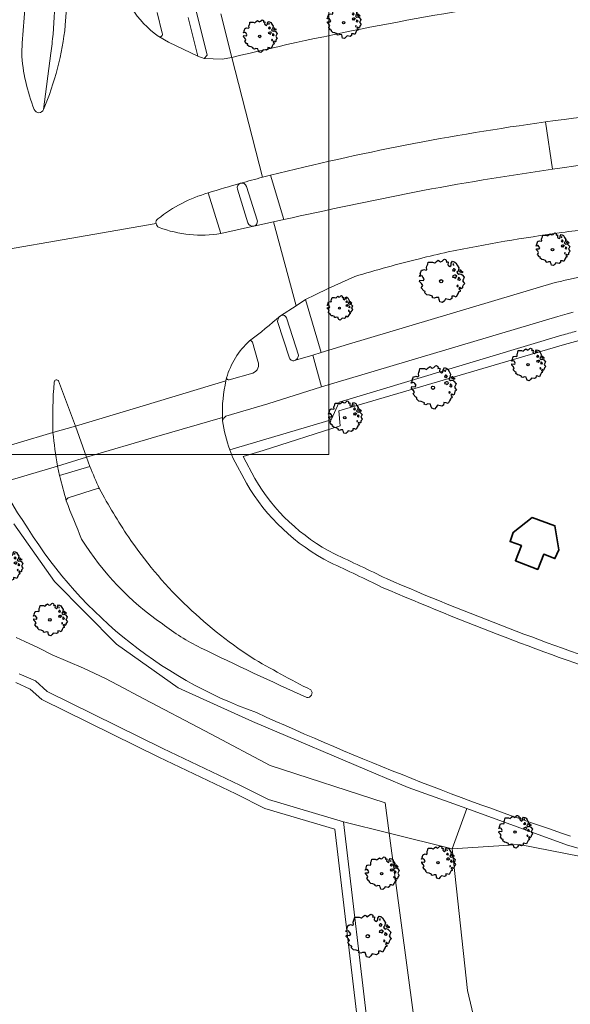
# Model space of a CAD drawing. Header units: metres. Extents: x 152391 to 157968, y 462336 to 467280.
# Tile 163 of 256: x 155194 to 155251, y 464292 to 464395. Entities that reach past the tile are written whole.
import ezdxf

# ---------------------------------------------------------------- set-up
doc = ezdxf.new("R2010")
doc.units = ezdxf.units.M
doc.header["$LTSCALE"] = 0.75
doc.layers.get('0').update_dxf_attribs({"lineweight": 25})
for name, color, linetype, lineweight in [('B-GV-GR-BOOM-S', 252, 'Continuous', 25), ('B-WE-GR-BEPLANTING_CULTUUR_BOSPLANTSOEN-GV', 251, 'Continuous', 18), ('B-WE-OG-BEBOUWING_BUNKER-GV', 6, 'Continuous', 35), ('B-WE-OG-TERREIN_CULTUURSCHEIDING-GV', 251, 'Continuous', 18), ('B-WE-OG-WATER_MEER-GV', 251, 'Continuous', 18), ('B-WE-OG-WATER_SLOOT-GV', 251, 'Continuous', 18), ('B-WE-VH-VERHARDING_ASFALT-GV', 251, 'Continuous', 18), ('B-WE-VH-VERHARDING_BETONSTRAATSTEEN-GV', 251, 'Continuous', 18), ('B-WE-VH-VERHARDING_TEGEL-GV', 251, 'Continuous', 18)]:
    doc.layers.add(name, color=color, linetype=linetype, lineweight=lineweight)
doc.layers.add('X-XX-AL-TEKENBLAD_HULPLIJN-G', color=7, linetype='Continuous', lineweight=18, plot=False)

# ---------------------------------------------------------------- blocks, each defined once
blk = doc.blocks.new('SGR-BOOM_21_30')
at = {"linetype": 'Continuous'}
for p, q in [((-1.13, 1.09), (-1.11, 1.19)), ((-1.12, 0.92), (-1.13, 1.09)), ((-1.11, 1.19), (-1.05, 1.33)), ((-1.05, 1.33), (-1.02, 1.5)), ((-1.02, 1.5), (-0.67, 1.5)), ((-0.67, 1.5), (-0.52, 1.43)), ((-0.52, 1.43), (-0.47, 1.45)), ((-0.47, 1.45), (-0.37, 1.55)), ((-0.37, 1.55), (-0.23, 1.65)), ((-0.23, 1.65), (-0.13, 1.58)), ((-0.13, 1.58), (-0.06, 1.52)), ((-0.06, 1.52), (0.07, 1.58)), ((0.07, 1.58), (0.2, 1.71)), ((0.2, 1.71), (0.26, 1.73)), ((0.26, 1.73), (0.33, 1.7)), ((0.33, 1.7), (0.39, 1.65)), ((0.4, 1.53), (0.38, 1.5)), ((0.38, 1.5), (0.53, 1.52)), ((0.39, 1.65), (0.4, 1.53)), ((0.54, 1.48), (0.51, 1.29)), ((0.51, 1.29), (0.57, 1.24)), ((0.53, 1.52), (0.54, 1.48)), ((0.57, 1.24), (0.69, 1.15)), ((0.69, 1.15), (0.75, 1.2)), ((0.75, 1.2), (0.8, 1.29)), ((0.79, 1.4), (0.89, 1.56)), ((0.8, 1.29), (0.79, 1.4)), ((0.89, 1.56), (1.02, 1.53)), ((0.97, 1.37), (0.93, 1.33)), ((0.93, 1.33), (0.95, 1.25)), ((0.95, 1.25), (0.96, 1.24)), ((0.96, 1.27), (0.97, 1.37)), ((1.02, 1.53), (1.16, 1.45)), ((1.16, 1.45), (1.25, 1.27)), ((1.25, 1.27), (1.38, 1.06)), ((1.38, 1.06), (1.32, 0.79)), ((-1.7, 0.37), (-1.66, 0.48)), ((-1.49, 0.41), (-1.7, 0.37)), ((-1.68, -0.03), (-1.67, 0.09)), ((-1.67, 0.09), (-1.39, 0.07)), ((-1.66, 0.48), (-1.6, 0.53)), ((-1.63, 0.58), (-1.53, 0.87)), ((-1.6, 0.53), (-1.63, 0.58)), ((-1.53, 0.87), (-1.46, 0.86)), ((-1.42, 0.33), (-1.49, 0.41)), ((-1.46, 0.86), (-1.34, 0.91)), ((-1.33, 0.18), (-1.42, 0.33)), ((-1.39, 0.07), (-1.33, 0.18)), ((-1.34, 0.91), (-1.18, 0.86)), ((-1.18, 0.86), (-1.12, 0.92)), ((0.94, 0.91), (0.89, 0.87)), ((0.89, 0.87), (0.93, 0.83)), ((0.93, 0.41), (0.89, 0.33)), ((0.89, 0.33), (1.03, 0.32)), ((0.93, 0.83), (0.98, 0.84)), ((1.05, 0.46), (0.93, 0.41)), ((0.97, 0.97), (0.94, 0.91)), ((1.03, 0.97), (0.97, 0.97)), ((0.98, 0.84), (1.03, 0.78)), ((1.08, 0.94), (1.03, 0.97)), ((1.03, 0.78), (1.08, 0.84)), ((1.03, 0.32), (1.11, 0.25)), ((1.11, 0.46), (1.05, 0.46)), ((1.12, 0.87), (1.08, 0.94)), ((1.08, 0.84), (1.12, 0.87)), ((1.22, 0.4), (1.11, 0.46)), ((1.11, 0.25), (1.2, 0.37)), ((1.2, 0.37), (1.24, 0.41)), ((1.32, 0.79), (1.23, 0.69)), ((1.23, 0.69), (1.27, 0.63)), ((1.27, 0.63), (1.38, 0.56)), ((1.34, 0.18), (1.31, 0.1)), ((1.43, 0.05), (1.31, 0.1)), ((1.36, 0.3), (1.34, 0.23)), ((1.34, 0.23), (1.34, 0.18)), ((1.43, 0.23), (1.36, 0.3)), ((1.38, 0.56), (1.44, 0.6)), ((1.47, 0.2), (1.43, 0.23)), ((1.43, 0.05), (1.51, 0.14)), ((1.47, 0.86), (1.44, 0.81)), ((1.44, 0.81), (1.46, 0.74)), ((1.44, 0.6), (1.57, 0.56)), ((1.46, 0.74), (1.53, 0.69)), ((1.54, 0.86), (1.47, 0.86)), ((1.51, 0.14), (1.47, 0.2)), ((1.53, 0.73), (1.64, 0.68)), ((1.53, 0.69), (1.54, 0.73)), ((1.62, 0.76), (1.54, 0.86)), ((1.57, 0.56), (1.64, 0.51)), ((1.73, 0.71), (1.62, 0.76)), ((1.64, 0.68), (1.73, 0.71)), ((1.64, 0.51), (1.81, 0.32)), ((1.72, 0.1), (1.67, 0.04)), ((1.67, 0.04), (1.76, -0.09)), ((1.81, 0.32), (1.72, 0.1)), ((-1.54, -0.18), (-1.68, -0.03)), ((-1.55, -0.51), (-1.49, -0.42)), ((-1.35, -0.75), (-1.55, -0.51)), ((-1.44, -0.32), (-1.54, -0.18)), ((-1.49, -0.42), (-1.44, -0.32)), ((-1.25, -0.78), (-1.35, -0.75)), ((-1.27, -0.9), (-1.25, -0.78)), ((-1.11, -1.05), (-1.27, -0.9)), ((1.29, -1.01), (1.18, -1.24)), ((1.29, -0.29), (1.24, -0.36)), ((1.24, -0.36), (1.25, -0.42)), ((1.26, -0.42), (1.33, -0.41)), ((1.33, -0.34), (1.29, -0.29)), ((1.36, -0.88), (1.29, -1.01)), ((1.33, -0.41), (1.33, -0.34)), ((1.37, -0.83), (1.36, -0.88)), ((1.48, -0.8), (1.37, -0.83)), ((1.46, -0.47), (1.39, -0.59)), ((1.39, -0.59), (1.43, -0.64)), ((1.43, -0.64), (1.5, -0.7)), ((1.58, -0.59), (1.46, -0.47)), ((1.5, -0.7), (1.48, -0.8)), ((1.66, -0.52), (1.58, -0.59)), ((1.68, -0.42), (1.66, -0.52)), ((1.72, -0.31), (1.68, -0.42)), ((1.84, -0.18), (1.72, -0.31)), ((1.76, -0.09), (1.84, -0.18)), ((-0.91, -1.08), (-1.11, -1.05)), ((-0.67, -1.18), (-0.91, -1.08)), ((-0.68, -1.29), (-0.67, -1.18)), ((-0.55, -1.33), (-0.68, -1.29)), ((-0.4, -1.26), (-0.55, -1.33)), ((-0.19, -1.28), (-0.4, -1.26)), ((-0.16, -1.43), (-0.19, -1.28)), ((-0.13, -1.49), (-0.16, -1.43)), ((-0.1, -1.61), (-0.13, -1.49)), ((0.11, -1.67), (-0.1, -1.61)), ((0.25, -1.52), (0.11, -1.67)), ((0.36, -1.38), (0.25, -1.52)), ((0.68, -1.44), (0.36, -1.38)), ((0.83, -1.36), (0.68, -1.44)), ((0.84, -1.16), (0.83, -1.36)), ((1.03, -1.18), (0.84, -1.16)), ((1.18, -1.24), (1.03, -1.18))]:
    blk.add_line(p, q, dxfattribs=at)
blk.add_circle((0, 0), 0.126, dxfattribs=at)
blk = doc.blocks.new('SGR-BOOM_31_50')
at = {"linetype": 'Continuous'}
for p, q in [((-0.63, 1.93), (-0.49, 2.06)), ((-0.49, 2.06), (-0.3, 2.2)), ((-0.3, 2.2), (-0.18, 2.11)), ((-0.18, 2.11), (-0.08, 2.02)), ((-0.08, 2.02), (0.09, 2.11)), ((0.09, 2.11), (0.27, 2.28)), ((0.27, 2.28), (0.35, 2.31)), ((0.35, 2.31), (0.44, 2.26)), ((0.44, 2.26), (0.52, 2.2)), ((0.52, 2.2), (0.54, 2.04)), ((1.05, 1.87), (1.19, 2.09)), ((1.19, 2.09), (1.36, 2.04)), ((-2.18, 0.77), (-2.04, 1.17)), ((-2.04, 1.17), (-1.94, 1.14)), ((-1.94, 1.14), (-1.79, 1.21)), ((-1.79, 1.21), (-1.57, 1.14)), ((-1.57, 1.14), (-1.49, 1.23)), ((-1.51, 1.45), (-1.48, 1.58)), ((-1.49, 1.23), (-1.51, 1.45)), ((-1.48, 1.58), (-1.4, 1.78)), ((-1.4, 1.78), (-1.36, 2)), ((-1.36, 2), (-0.89, 2)), ((-0.89, 2), (-0.69, 1.91)), ((-0.69, 1.91), (-0.63, 1.93)), ((0.54, 2.04), (0.51, 2)), ((0.51, 2), (0.71, 2.02)), ((0.72, 1.98), (0.68, 1.71)), ((0.68, 1.71), (0.75, 1.65)), ((0.71, 2.02), (0.72, 1.98)), ((0.75, 1.65), (0.92, 1.54)), ((0.92, 1.54), (1, 1.6)), ((1, 1.6), (1.06, 1.71)), ((1.06, 1.71), (1.05, 1.87)), ((1.25, 1.21), (1.19, 1.17)), ((1.19, 1.17), (1.23, 1.1)), ((1.3, 1.82), (1.23, 1.78)), ((1.23, 1.78), (1.27, 1.67)), ((1.23, 1.1), (1.31, 1.12)), ((1.3, 1.3), (1.25, 1.21)), ((1.27, 1.67), (1.28, 1.65)), ((1.28, 1.69), (1.3, 1.82)), ((1.37, 1.3), (1.3, 1.3)), ((1.31, 1.12), (1.37, 1.03)), ((1.36, 2.04), (1.54, 1.93)), ((1.44, 1.25), (1.37, 1.3)), ((1.37, 1.03), (1.44, 1.12)), ((1.5, 1.17), (1.44, 1.25)), ((1.44, 1.12), (1.5, 1.17)), ((1.54, 1.93), (1.67, 1.69)), ((1.76, 1.06), (1.64, 0.93)), ((1.67, 1.69), (1.84, 1.41)), ((1.84, 1.41), (1.76, 1.06)), ((1.96, 1.14), (1.92, 1.08)), ((1.92, 1.08), (1.95, 0.99)), ((2.06, 1.14), (1.96, 1.14)), ((2.16, 1.01), (2.06, 1.14)), ((-2.27, 0.49), (-2.21, 0.64)), ((-1.99, 0.55), (-2.27, 0.49)), ((-2.24, -0.04), (-2.22, 0.11)), ((-2.22, 0.11), (-1.85, 0.09)), ((-2.21, 0.64), (-2.13, 0.71)), ((-2.13, 0.71), (-2.18, 0.77)), ((-1.9, 0.44), (-1.99, 0.55)), ((-1.77, 0.25), (-1.9, 0.44)), ((-1.85, 0.09), (-1.77, 0.25)), ((1.23, 0.55), (1.19, 0.44)), ((1.19, 0.44), (1.37, 0.42)), ((1.4, 0.62), (1.23, 0.55)), ((1.37, 0.42), (1.48, 0.33)), ((1.48, 0.62), (1.4, 0.62)), ((1.62, 0.53), (1.48, 0.62)), ((1.48, 0.33), (1.61, 0.49)), ((1.61, 0.49), (1.65, 0.55)), ((1.64, 0.93), (1.7, 0.84)), ((1.7, 0.84), (1.84, 0.75)), ((1.79, 0.25), (1.75, 0.14)), ((1.91, 0.07), (1.75, 0.14)), ((1.81, 0.4), (1.79, 0.31)), ((1.79, 0.31), (1.79, 0.25)), ((1.9, 0.31), (1.81, 0.4)), ((1.84, 0.75), (1.92, 0.79)), ((1.96, 0.27), (1.9, 0.31)), ((1.91, 0.07), (2.01, 0.18)), ((1.92, 0.79), (2.09, 0.75)), ((1.95, 0.99), (2.04, 0.93)), ((2.01, 0.18), (1.96, 0.27)), ((2.04, 0.97), (2.18, 0.9)), ((2.04, 0.93), (2.06, 0.97)), ((2.09, 0.75), (2.18, 0.68)), ((2.3, 0.95), (2.16, 1.01)), ((2.18, 0.9), (2.3, 0.95)), ((2.18, 0.68), (2.41, 0.42)), ((2.29, 0.14), (2.23, 0.05)), ((2.23, 0.05), (2.35, -0.13)), ((2.41, 0.42), (2.29, 0.14)), ((-2.05, -0.24), (-2.24, -0.04)), ((-2.07, -0.67), (-1.99, -0.56)), ((-1.8, -1), (-2.07, -0.67)), ((-1.91, -0.43), (-2.05, -0.24)), ((-1.99, -0.56), (-1.91, -0.43)), ((-1.67, -1.05), (-1.8, -1)), ((1.72, -0.39), (1.65, -0.48)), ((1.65, -0.48), (1.67, -0.56)), ((1.68, -0.56), (1.78, -0.54)), ((1.78, -0.45), (1.72, -0.39)), ((1.78, -0.54), (1.78, -0.45)), ((1.95, -0.63), (1.85, -0.78)), ((1.85, -0.78), (1.9, -0.85)), ((1.9, -0.85), (1.99, -0.94)), ((2.1, -0.78), (1.95, -0.63)), ((1.99, -0.94), (1.98, -1.07)), ((2.21, -0.7), (2.1, -0.78)), ((2.24, -0.56), (2.21, -0.7)), ((2.29, -0.41), (2.24, -0.56)), ((2.46, -0.24), (2.29, -0.41)), ((2.35, -0.13), (2.46, -0.24)), ((-1.7, -1.2), (-1.67, -1.05)), ((-1.48, -1.4), (-1.7, -1.2)), ((-1.22, -1.44), (-1.48, -1.4)), ((-0.89, -1.57), (-1.22, -1.44)), ((-0.91, -1.72), (-0.89, -1.57)), ((-0.73, -1.77), (-0.91, -1.72)), ((-0.53, -1.68), (-0.73, -1.77)), ((-0.25, -1.7), (-0.53, -1.68)), ((-0.21, -1.9), (-0.25, -1.7)), ((-0.18, -1.99), (-0.21, -1.9)), ((-0.13, -2.14), (-0.18, -1.99)), ((0.34, -2.03), (0.15, -2.23)), ((0.47, -1.83), (0.34, -2.03)), ((0.91, -1.92), (0.47, -1.83)), ((1.11, -1.81), (0.91, -1.92)), ((1.13, -1.55), (1.11, -1.81)), ((1.37, -1.57), (1.13, -1.55)), ((1.58, -1.66), (1.37, -1.57)), ((1.72, -1.35), (1.58, -1.66)), ((1.81, -1.18), (1.72, -1.35)), ((1.82, -1.11), (1.81, -1.18)), ((1.98, -1.07), (1.82, -1.11)), ((0.15, -2.23), (-0.13, -2.14))]:
    blk.add_line(p, q, dxfattribs=at)
blk.add_circle((0, 0), 0.169, dxfattribs=at)
blk = doc.blocks.new('SGR-BOOM_0_20')
at = {"linetype": 'Continuous'}
for p, q in [((-0.79, 1), (-0.76, 1.12)), ((-0.76, 1.12), (-0.5, 1.12)), ((-0.5, 1.12), (-0.39, 1.07)), ((-0.39, 1.07), (-0.35, 1.09)), ((-0.35, 1.09), (-0.27, 1.16)), ((-0.27, 1.16), (-0.17, 1.24)), ((-0.17, 1.24), (-0.1, 1.19)), ((-0.1, 1.19), (-0.05, 1.14)), ((-0.05, 1.14), (0.05, 1.19)), ((0.05, 1.19), (0.15, 1.28)), ((0.15, 1.28), (0.2, 1.3)), ((0.2, 1.3), (0.25, 1.27)), ((0.25, 1.27), (0.29, 1.24)), ((0.3, 1.15), (0.28, 1.12)), ((0.28, 1.12), (0.4, 1.14)), ((0.29, 1.24), (0.3, 1.15)), ((0.41, 1.11), (0.38, 0.96)), ((0.4, 1.14), (0.41, 1.11)), ((0.59, 1.05), (0.67, 1.17)), ((0.6, 0.96), (0.59, 1.05)), ((0.67, 1.17), (0.76, 1.15)), ((0.76, 1.15), (0.87, 1.09)), ((0.87, 1.09), (0.94, 0.95)), ((-1.28, 0.27), (-1.24, 0.36)), ((-1.12, 0.31), (-1.28, 0.27)), ((-1.26, -0.02), (-1.25, 0.06)), ((-1.25, 0.06), (-1.04, 0.05)), ((-1.24, 0.36), (-1.2, 0.4)), ((-1.22, 0.43), (-1.15, 0.66)), ((-1.2, 0.4), (-1.22, 0.43)), ((-1.15, 0.66), (-1.09, 0.64)), ((-1.07, 0.25), (-1.12, 0.31)), ((-1.09, 0.64), (-1.01, 0.68)), ((-1, 0.14), (-1.07, 0.25)), ((-1.04, 0.05), (-1, 0.14)), ((-1.01, 0.68), (-0.88, 0.64)), ((-0.88, 0.64), (-0.84, 0.69)), ((-0.85, 0.82), (-0.83, 0.89)), ((-0.84, 0.69), (-0.85, 0.82)), ((-0.83, 0.89), (-0.79, 1)), ((0.38, 0.96), (0.42, 0.93)), ((0.42, 0.93), (0.52, 0.87)), ((0.52, 0.87), (0.56, 0.9)), ((0.56, 0.9), (0.6, 0.96)), ((0.7, 0.68), (0.67, 0.66)), ((0.67, 0.66), (0.69, 0.62)), ((0.69, 0.31), (0.67, 0.25)), ((0.67, 0.25), (0.77, 0.24)), ((0.73, 1.03), (0.69, 1)), ((0.69, 1), (0.71, 0.94)), ((0.69, 0.62), (0.74, 0.63)), ((0.79, 0.35), (0.69, 0.31)), ((0.73, 0.73), (0.7, 0.68)), ((0.71, 0.94), (0.72, 0.93)), ((0.72, 0.95), (0.73, 1.03)), ((0.77, 0.73), (0.73, 0.73)), ((0.74, 0.63), (0.77, 0.58)), ((0.81, 0.71), (0.77, 0.73)), ((0.77, 0.58), (0.81, 0.63)), ((0.77, 0.24), (0.83, 0.19)), ((0.83, 0.35), (0.79, 0.35)), ((0.84, 0.66), (0.81, 0.71)), ((0.81, 0.63), (0.84, 0.66)), ((0.91, 0.3), (0.83, 0.35)), ((0.83, 0.19), (0.9, 0.27)), ((0.9, 0.27), (0.93, 0.31)), ((0.99, 0.59), (0.92, 0.52)), ((0.92, 0.52), (0.96, 0.47)), ((0.94, 0.95), (1.03, 0.79)), ((0.96, 0.47), (1.03, 0.42)), ((1.01, 0.14), (0.98, 0.08)), ((1.08, 0.04), (0.98, 0.08)), ((1.03, 0.79), (0.99, 0.59)), ((1.02, 0.22), (1.01, 0.18)), ((1.01, 0.18), (1.01, 0.14)), ((1.07, 0.18), (1.02, 0.22)), ((1.03, 0.42), (1.08, 0.45)), ((1.1, 0.15), (1.07, 0.18)), ((1.1, 0.64), (1.08, 0.61)), ((1.08, 0.61), (1.1, 0.56)), ((1.08, 0.45), (1.17, 0.42)), ((1.08, 0.04), (1.13, 0.1)), ((1.16, 0.64), (1.1, 0.64)), ((1.1, 0.56), (1.15, 0.52)), ((1.13, 0.1), (1.1, 0.15)), ((1.15, 0.55), (1.23, 0.51)), ((1.15, 0.52), (1.16, 0.55)), ((1.22, 0.57), (1.16, 0.64)), ((1.17, 0.42), (1.23, 0.39)), ((1.3, 0.53), (1.22, 0.57)), ((1.23, 0.51), (1.3, 0.53)), ((1.23, 0.39), (1.36, 0.24)), ((1.29, 0.08), (1.25, 0.03)), ((1.25, 0.03), (1.32, -0.07)), ((1.36, 0.24), (1.29, 0.08)), ((-1.15, -0.13), (-1.26, -0.02)), ((-1.16, -0.38), (-1.12, -0.32)), ((-1.02, -0.56), (-1.16, -0.38)), ((-1.08, -0.24), (-1.15, -0.13)), ((-1.12, -0.32), (-1.08, -0.24)), ((-0.94, -0.59), (-1.02, -0.56)), ((-0.95, -0.67), (-0.94, -0.59)), ((-0.83, -0.79), (-0.95, -0.67)), ((-0.68, -0.81), (-0.83, -0.79)), ((-0.5, -0.88), (-0.68, -0.81)), ((-0.51, -0.97), (-0.5, -0.88)), ((-0.41, -0.99), (-0.51, -0.97)), ((-0.3, -0.95), (-0.41, -0.99)), ((-0.14, -0.96), (-0.3, -0.95)), ((-0.12, -1.07), (-0.14, -0.96)), ((0.62, -1.02), (0.51, -1.08)), ((0.63, -0.87), (0.62, -1.02)), ((0.77, -0.88), (0.63, -0.87)), ((0.89, -0.93), (0.77, -0.88)), ((0.96, -0.76), (0.89, -0.93)), ((0.96, -0.22), (0.93, -0.27)), ((0.93, -0.27), (0.94, -0.32)), ((0.95, -0.32), (1, -0.3)), ((1, -0.26), (0.96, -0.22)), ((1.02, -0.66), (0.96, -0.76)), ((1, -0.3), (1, -0.26)), ((1.03, -0.63), (1.02, -0.66)), ((1.11, -0.6), (1.03, -0.63)), ((1.1, -0.35), (1.04, -0.44)), ((1.04, -0.44), (1.07, -0.48)), ((1.07, -0.48), (1.12, -0.53)), ((1.18, -0.44), (1.1, -0.35)), ((1.12, -0.53), (1.11, -0.6)), ((1.24, -0.39), (1.18, -0.44)), ((1.26, -0.32), (1.24, -0.39)), ((1.29, -0.23), (1.26, -0.32)), ((1.38, -0.13), (1.29, -0.23)), ((1.32, -0.07), (1.38, -0.13)), ((-0.1, -1.12), (-0.12, -1.07)), ((-0.07, -1.2), (-0.1, -1.12)), ((0.08, -1.25), (-0.07, -1.2)), ((0.19, -1.14), (0.08, -1.25)), ((0.27, -1.03), (0.19, -1.14)), ((0.51, -1.08), (0.27, -1.03))]:
    blk.add_line(p, q, dxfattribs=at)
blk.add_circle((0, 0), 0.0948, dxfattribs=at)

msp = doc.modelspace()

# ---------------------------------------------------------------- linework, layer by layer
at = {"layer": 'B-WE-GR-BEPLANTING_CULTUUR_BOSPLANTSOEN-GV'}
for points in [[(155234.7, 464291.41), (155232.2, 464310.1), (155227.43, 464311.29), (155230.11, 464288.65), (155219.4, 464264.88), (155214.43, 464255.74), (155210.89, 464251.72), (155209.51, 464251.01), (155208.66, 464247.86)], [(155208.66, 464247.86), (155208.26, 464246.37), (155203.51, 464191.07), (155209.74, 464191.24), (155209.37, 464206.66), (155209.05, 464215.71), (155208.97, 464226.29), (155209.3, 464236.41), (155211.07, 464239.15), (155226.94, 464263.62), (155226.98, 464263.67), (155241.99, 464286.82), (155240.36, 464293.71), (155238.75, 464308.47), (155232.2, 464310.1), (155234.7, 464291.41)]]:
    msp.add_lwpolyline(points, dxfattribs=at)
at = {"layer": 'B-WE-OG-BEBOUWING_BUNKER-GV'}
msp.add_lwpolyline([(155247.66, 464337.58), (155248.29, 464339.17), (155249.46, 464338.71), (155249.85, 464339.63), (155249.45, 464342.13), (155247.09, 464342.99), (155245.1, 464341.44), (155244.78, 464340.49), (155245.96, 464340.06), (155245.34, 464338.49)], close=True, dxfattribs=at)
at = {"layer": 'B-WE-OG-TERREIN_CULTUURSCHEIDING-GV'}
for points in [[(155215.79, 464390.92, -0.022668), (155246.62, 464396.86)], [(155253, 464373.04, 0.004197), (155250.15, 464372.67)], [(155250.15, 464372.67, 0.016934), (155238.33, 464370.65)], [(155250.87, 464367.78, -0.055258), (155286.68, 464372.29)], [(155235.33, 464369.95, 0.013582), (155228.62, 464368.1)], [(155238.33, 464370.65, 0.005985), (155235.33, 464369.95)], [(155249.47, 464367.46, -0.002712), (155250.87, 464367.78)], [(155250.46, 464361.01, -0.051421), (155268.78, 464364.52)], [(155268.78, 464364.52, 0.051421), (155250.46, 464361.01)], [(155251.66, 464362.39, 0.004103), (155250.17, 464361.97)], [(155217.31, 464346.56, 0.142422), (155226.04, 464338.3)], [(155226.48, 464339.2, -0.141952), (155218.18, 464347.05)], [(155218.18, 464347.05, 0.141952), (155226.48, 464339.2)], [(155218.36, 464322.66, -0.174443), (155194.03, 464342.69)], [(155231.89, 464336.62, 0.007014), (155226.48, 464339.2)], [(155226.48, 464339.2, -0.007014), (155231.89, 464336.62)], [(155226.04, 464338.3, -0.006768), (155231.47, 464335.71)], [(155257.56, 464326.82, -0.020529), (155231.89, 464336.62)], [(155231.89, 464336.62, 0.020529), (155257.56, 464326.82)], [(155231.47, 464335.71, 0.020541), (155257.24, 464325.87)], [(155251.07, 464309.81, -0.02656), (155218.36, 464322.66)]]:
    msp.add_lwpolyline(points, format="xyb", dxfattribs=at)
for points in [[(155214.65, 464395.46), (155215.79, 464390.92)], [(155228.62, 464368.1), (155225.83, 464366.86), (155224.49, 464366.18), (155223.48, 464365.7), (155225.1, 464360.17), (155227.94, 464361.05), (155249.47, 464367.46)], [(155250.17, 464361.97), (155226.97, 464354.99), (155226.15, 464353.15), (155215.58, 464350.04), (155215.91, 464349.19), (155217.31, 464346.56)], [(155218.18, 464347.05), (155216.97, 464349.34), (155219.07, 464349.98), (155227.07, 464352.54), (155226.95, 464354.11), (155250.46, 464361.01)], [(155250.46, 464361.01), (155226.95, 464354.11), (155227.07, 464352.54), (155219.07, 464349.98), (155216.97, 464349.34), (155218.18, 464347.05)], [(155194.03, 464342.69), (155193.47, 464343.49)], [(155193.32, 464330.49), (155194.22, 464330.08), (155195.64, 464329.41), (155197.08, 464328.68), (155200.33, 464327.28), (155202.62, 464326.22), (155204.53, 464325.22), (155205.95, 464324.45), (155213.64, 464320.43), (155219.79, 464317.16), (155231.78, 464313.26), (155232.2, 464310.1), (155238.75, 464308.47), (155240.27, 464312.66), (155234.18, 464314.87), (155231.69, 464315.92), (155231.04, 464316.2), (155217.96, 464321.75), (155210.2, 464325.23), (155203.79, 464329.79), (155197.31, 464336.33), (155193.08, 464342.33)], [(155193.08, 464342.33), (155197.31, 464336.33), (155203.79, 464329.79), (155210.2, 464325.23), (155217.96, 464321.75), (155231.04, 464316.2), (155231.69, 464315.92), (155234.18, 464314.87), (155240.27, 464312.66), (155250.77, 464308.86), (155271.52, 464303.01), (155292.54, 464298.26), (155311.83, 464294.79)], [(155311.83, 464294.79), (155292.54, 464298.26), (155271.52, 464303.01), (155250.77, 464308.86), (155240.27, 464312.66), (155238.75, 464308.47), (155245.76, 464308.92), (155258.56, 464306.42), (155267.82, 464303.45), (155283.1, 464299.51), (155378.69, 464274.91)]]:
    msp.add_lwpolyline(points, dxfattribs=at)
for points in [[(155247.66, 464337.58), (155245.34, 464338.49), (155245.96, 464340.06), (155244.78, 464340.49), (155245.1, 464341.44), (155247.09, 464342.99), (155249.45, 464342.13), (155249.85, 464339.63), (155249.46, 464338.71), (155248.29, 464339.17)], [(155247.66, 464337.58), (155248.29, 464339.17), (155249.46, 464338.71), (155249.85, 464339.63), (155249.45, 464342.13), (155247.09, 464342.99), (155245.1, 464341.44), (155244.78, 464340.49), (155245.96, 464340.06), (155245.34, 464338.49)]]:
    msp.add_lwpolyline(points, close=True, dxfattribs=at)
at = {"layer": 'B-WE-OG-WATER_MEER-GV'}
for points in [[(155230.11, 464288.65), (155227.43, 464311.29), (155219.61, 464313.6), (155216.63, 464315.1), (155208.61, 464318.93), (155196.54, 464324.88), (155195.34, 464325.96), (155193.63, 464326.72)], [(155193.61, 464252.29), (155193.69, 464251.36), (155193.94, 464251.12), (155195.07, 464251.03), (155196.3, 464250.72), (155197.36, 464250.82), (155198.31, 464250.59), (155199.73, 464250.9), (155204.54, 464251.2), (155206.96, 464251.46), (155209.17, 464251.96), (155210.27, 464252.53), (155213.6, 464256.31), (155218.5, 464265.33), (155229.08, 464288.81), (155226.52, 464310.52), (155219.24, 464312.67), (155216.19, 464314.2), (155208.17, 464318.03), (155195.98, 464324.04), (155194.79, 464325.11), (155193.27, 464325.79)], [(155193.27, 464325.79), (155194.79, 464325.11), (155195.98, 464324.04), (155208.17, 464318.03), (155216.19, 464314.2), (155219.24, 464312.67), (155226.52, 464310.52), (155229.08, 464288.81), (155218.5, 464265.33), (155213.6, 464256.31), (155210.27, 464252.53), (155209.17, 464251.96), (155206.96, 464251.46), (155204.54, 464251.2), (155199.73, 464250.9), (155198.31, 464250.59), (155197.36, 464250.82), (155196.3, 464250.72), (155195.07, 464251.03), (155193.94, 464251.12), (155193.69, 464251.36), (155193.61, 464252.29)]]:
    msp.add_lwpolyline(points, dxfattribs=at)
at = {"layer": 'B-WE-OG-WATER_SLOOT-GV'}
msp.add_lwpolyline([(155193.63, 464326.72), (155195.34, 464325.96), (155196.54, 464324.88), (155208.61, 464318.93), (155216.63, 464315.1), (155219.61, 464313.6), (155227.43, 464311.29), (155232.2, 464310.1), (155231.78, 464313.26), (155219.79, 464317.16), (155213.64, 464320.43), (155205.95, 464324.45), (155204.53, 464325.22), (155202.62, 464326.22), (155200.33, 464327.28), (155197.08, 464328.68), (155195.64, 464329.41), (155194.22, 464330.08), (155193.32, 464330.49)], dxfattribs=at)
at = {"layer": 'B-WE-VH-VERHARDING_ASFALT-GV'}
for points in [[(155203.69, 464402.24), (155203.8, 464403.64), (155199.04, 464402.14), (155198.44, 464394.27)], [(155193.9, 464391.39), (155193.93, 464392.41), (155194.36, 464397.72), (155194.52, 464399.54), (155194.59, 464400.53), (155194.61, 464400.74), (155184.84, 464397.66), (155183.9, 464385.45)], [(155219, 464378.44), (155215.79, 464390.92), (155214.79, 464390.75), (155212.91, 464390.79), (155212.25, 464391.05), (155209.2, 464392.5), (155208.2, 464393.09), (155208.13, 464393.13), (155207.71, 464393.44)], [(155215.79, 464390.92), (155219, 464378.44), (155219.81, 464378.66)], [(155248.47, 464384.2), (155249.48, 464384.34)], [(155250.46, 464379.45), (155249.19, 464379.27)], [(155216.71, 464377.81), (155216.71, 464377.81)], [(155220.85, 464364.01), (155222.48, 464365.05), (155220.12, 464373.78), (155218.07, 464373.34), (155218.04, 464373.33), (155214.65, 464372.58)], [(155221.22, 464374.03), (155220.12, 464373.78), (155222.48, 464365.05), (155223.48, 464365.7), (155224.49, 464366.18), (155225.83, 464366.86), (155228.62, 464368.1)], [(155207.89, 464373.61), (155182.69, 464369.24)], [(155182.69, 464369.24), (155207.89, 464373.61)], [(155249.47, 464367.46), (155227.94, 464361.05), (155225.1, 464360.17), (155224.23, 464359.91), (155225.15, 464356.6), (155249.75, 464363.94), (155250.72, 464364.2), (155251.36, 464364.38)], [(155221.8, 464359.6), (155220.56, 464363.4)], [(155217.93, 464361.26), (155218.49, 464359.26)], [(155215.18, 464353.53), (155219.55, 464354.83), (155225.15, 464356.6), (155224.23, 464359.91), (155222.43, 464359.38)], [(155217.98, 464358.04), (155215.51, 464357.33)], [(155197.74, 464357.21), (155199.49, 464352.5)], [(155199.49, 464352.5), (155206.56, 464354.63), (155215.18, 464357.23), (155215.18, 464357.24)], [(155215.18, 464357.24), (155215.18, 464357.23)], [(155214.83, 464353.07), (155214.81, 464353.42), (155207.99, 464351.42), (155200.66, 464349.26), (155201, 464348.29)], [(155214.81, 464353.42), (155214.83, 464353.07)], [(155199.49, 464352.5), (155197.15, 464351.85)], [(155197.64, 464348.35), (155200.66, 464349.26), (155199.49, 464352.5)], [(155189.67, 464349.62), (155197.15, 464351.85)], [(155217.31, 464346.56), (155215.91, 464349.19), (155215.58, 464350.04)], [(155197.85, 464347.35), (155197.64, 464348.35), (155191.62, 464346.56), (155193.47, 464343.49), (155194.03, 464342.69)], [(155201.88, 464346.03), (155198.74, 464345.04)]]:
    msp.add_lwpolyline(points, dxfattribs=at)
for points in [[(155207.71, 464393.44, -0.087207), (155205.08, 464396.47)], [(155246.62, 464396.86, 0.022668), (155215.79, 464390.92)], [(155198.44, 464394.27, -0.074662), (155196.16, 464385.48)], [(155195.21, 464385.49, -0.083564), (155193.9, 464391.39)], [(155249.48, 464384.34, -0.02413), (155279.94, 464386.83)], [(155196.16, 464385.48, -0.718489), (155195.21, 464385.49)], [(155233.86, 464381.78, -0.01376), (155248.47, 464384.2)], [(155280.36, 464382.39, 0.027768), (155250.46, 464379.45)], [(155219.81, 464378.66, -0.011374), (155233.86, 464381.78)], [(155249.19, 464379.27, 0.010583), (155234.81, 464376.89)], [(155216.71, 464377.81, -0.003183), (155219, 464378.44)], [(155213.32, 464376.81, -0.005284), (155216.71, 464377.81)], [(155234.81, 464376.89, 0.004474), (155221.22, 464374.03)], [(155208.09, 464374.1, -0.096943), (155213.32, 464376.81)], [(155207.89, 464373.61, -0.277898), (155208.09, 464374.1)], [(155208.21, 464373.21, -0.262799), (155207.89, 464373.61)], [(155214.65, 464372.58, -0.131932), (155208.21, 464373.21)], [(155250.15, 464372.67, -0.004197), (155253, 464373.04)], [(155238.33, 464370.65, -0.016934), (155250.15, 464372.67)], [(155286.68, 464372.29, 0.055258), (155250.87, 464367.78)], [(155228.62, 464368.1, -0.013582), (155235.33, 464369.95)], [(155235.33, 464369.95, -0.005985), (155238.33, 464370.65)], [(155250.87, 464367.78, 0.002712), (155249.47, 464367.46)], [(155217.64, 464361.39, 0.0208), (155220.85, 464364.01)], [(155220.85, 464364.01, -0.0208), (155217.64, 464361.39)], [(155220.56, 464363.4, -0.20335), (155220.85, 464364.01)], [(155215.25, 464357.53, -0.143689), (155217.64, 464361.39)], [(155217.64, 464361.39, -0.497317), (155217.93, 464361.26)], [(155222.43, 464359.38, -0.469442), (155221.8, 464359.6)], [(155218.49, 464359.26, -0.454508), (155217.98, 464358.04)], [(155215.18, 464357.24, -0.010316), (155215.25, 464357.53)], [(155215.25, 464357.53, 0.010316), (155215.18, 464357.24)], [(155215.51, 464357.33, -0.360339), (155215.25, 464357.53)], [(155197.15, 464351.85, -0.029906), (155197.28, 464357.1)], [(155197.28, 464357.1, -0.316705), (155197.47, 464357.32)], [(155197.47, 464357.32, -0.312683), (155197.74, 464357.21)], [(155215.18, 464357.23, 0.064755), (155214.81, 464353.42)], [(155214.83, 464353.07, -0.237247), (155215.18, 464353.53)], [(155215.58, 464350.04, -0.056715), (155214.83, 464353.07)], [(155197.15, 464351.85, 0.02258), (155197.64, 464348.35)], [(155201, 464348.29, 0.013408), (155202, 464345.99)], [(155198.53, 464344.73, 0.004206), (155197.85, 464347.35)], [(155226.04, 464338.3, -0.142422), (155217.31, 464346.56)], [(155198.74, 464345.04, 0.270023), (155198.53, 464344.73)], [(155202, 464345.99, 0.286497), (155201.88, 464346.03)], [(155205.02, 464340.96, -0.022717), (155202, 464345.99)], [(155202, 464345.99, 0.022717), (155205.02, 464340.96)], [(155198.53, 464344.73, 0.005224), (155200.14, 464340.74)], [(155200.14, 464340.74, -0.005224), (155198.53, 464344.73)], [(155194.03, 464342.69, 0.174443), (155218.36, 464322.66)], [(155217.82, 464328.44, -0.099842), (155205.02, 464340.96)], [(155205.02, 464340.96, 0.099842), (155217.82, 464328.44)], [(155200.14, 464340.74, 0.103326), (155208.55, 464331.91)], [(155208.55, 464331.91, -0.103326), (155200.14, 464340.74)], [(155231.47, 464335.71, 0.006768), (155226.04, 464338.3)], [(155257.24, 464325.87, -0.020541), (155231.47, 464335.71)], [(155208.55, 464331.91, 0.050119), (155212.54, 464329.42)], [(155212.54, 464329.42, -0.050119), (155208.55, 464331.91)], [(155212.54, 464329.42, 0.007765), (155223.6, 464324.24)], [(155223.6, 464324.24, -0.007765), (155212.54, 464329.42)], [(155224.03, 464325.04, -0.020715), (155217.82, 464328.44)], [(155217.82, 464328.44, 0.020715), (155224.03, 464325.04)], [(155223.6, 464324.24, 0.681678), (155224.03, 464325.04)], [(155224.03, 464325.04, -0.681678), (155223.6, 464324.24)], [(155218.36, 464322.66, 0.02656), (155251.07, 464309.81)]]:
    msp.add_lwpolyline(points, format="xyb", dxfattribs=at)
msp.add_lwpolyline([(155197.64, 464348.35), (155197.85, 464347.35), (155201, 464348.29), (155200.66, 464349.26)], close=True, dxfattribs=at)
at = {"layer": 'B-WE-VH-VERHARDING_BETONSTRAATSTEEN-GV'}
for points in [[(155198.44, 464394.27), (155199.04, 464402.14), (155197.75, 464401.73), (155197.63, 464400.3), (155197.56, 464399.3), (155197.42, 464397.48)], [(155197.16, 464393.34), (155197.42, 464397.48), (155194.36, 464397.72), (155193.93, 464392.41), (155193.9, 464391.39)], [(155197.42, 464397.48), (155197.16, 464393.34)], [(155208.54, 464393.44), (155208, 464395.6)], [(155212.91, 464390.79), (155213.23, 464391.14), (155212.08, 464395.76), (155212.02, 464395.98), (155211.7, 464396.14)], [(155211.23, 464395.07), (155212.25, 464391.05), (155212.91, 464390.79)], [(155207.71, 464393.44), (155208.13, 464393.13), (155208.2, 464393.09)], [(155196.16, 464385.48), (155196.93, 464391.35)], [(155196.93, 464391.35), (155196.16, 464385.48)], [(155249.48, 464384.34), (155248.47, 464384.2), (155249.19, 464379.27), (155250.46, 464379.45)], [(155249.19, 464379.27), (155248.47, 464384.2)], [(155219.81, 464378.66), (155221.22, 464374.03)], [(155216.37, 464377.19), (155217.47, 464373.67)], [(155216.71, 464377.81), (155216.71, 464377.81)], [(155218.43, 464373.96), (155217.32, 464377.48)], [(155214.65, 464372.58), (155213.32, 464376.81)], [(155218.04, 464373.33), (155218.07, 464373.34)], [(155222.72, 464359.9), (155221.52, 464363.7)], [(155220.56, 464363.4), (155221.8, 464359.6)], [(155218.49, 464359.26), (155217.93, 464361.26)], [(155215.51, 464357.33), (155217.98, 464358.04)], [(155197.15, 464351.85), (155199.49, 464352.5), (155197.74, 464357.21)]]:
    msp.add_lwpolyline(points, dxfattribs=at)
for points in [[(155205.08, 464396.47, 0.087207), (155207.71, 464393.44)], [(155196.16, 464385.48, 0.074662), (155198.44, 464394.27)], [(155196.93, 464391.35, 0.009019), (155197.16, 464393.34)], [(155197.16, 464393.34, -0.009019), (155196.93, 464391.35)], [(155208.2, 464393.09, 0.668604), (155208.54, 464393.44)], [(155193.9, 464391.39, 0.083564), (155195.21, 464385.49)], [(155279.94, 464386.83, 0.02413), (155249.48, 464384.34)], [(155195.21, 464385.49, 0.718489), (155196.16, 464385.48)], [(155248.47, 464384.2, 0.01376), (155233.86, 464381.78)], [(155250.46, 464379.45, -0.027768), (155280.36, 464382.39)], [(155233.86, 464381.78, 0.011374), (155219.81, 464378.66)], [(155234.81, 464376.89, -0.010583), (155249.19, 464379.27)], [(155216.71, 464377.81, 0.413902), (155216.37, 464377.19)], [(155217.32, 464377.48, 0.407134), (155216.71, 464377.81)], [(155221.22, 464374.03, -0.004474), (155234.81, 464376.89)], [(155213.32, 464376.81, 0.096943), (155208.09, 464374.1)], [(155208.09, 464374.1, 0.277898), (155207.89, 464373.61)], [(155218.07, 464373.34, 0.422596), (155218.43, 464373.96)], [(155207.89, 464373.61, 0.262799), (155208.21, 464373.21)], [(155208.21, 464373.21, 0.131932), (155214.65, 464372.58)], [(155217.47, 464373.67, 0.37982), (155218.04, 464373.33)], [(155220.85, 464364.01, 0.20335), (155220.56, 464363.4)], [(155221.52, 464363.7, 0.509977), (155220.85, 464364.01)], [(155217.64, 464361.39, 0.143689), (155215.25, 464357.53)], [(155217.93, 464361.26, 0.497317), (155217.64, 464361.39)], [(155221.8, 464359.6, 0.469442), (155222.43, 464359.38)], [(155222.43, 464359.38, 0.26808), (155222.72, 464359.9)], [(155217.98, 464358.04, 0.454508), (155218.49, 464359.26)], [(155215.25, 464357.53, 0.360339), (155215.51, 464357.33)], [(155197.28, 464357.1, 0.029906), (155197.15, 464351.85)], [(155197.47, 464357.32, 0.316705), (155197.28, 464357.1)], [(155197.74, 464357.21, 0.312683), (155197.47, 464357.32)]]:
    msp.add_lwpolyline(points, format="xyb", dxfattribs=at)
at = {"layer": 'B-WE-VH-VERHARDING_TEGEL-GV'}
for points in [[(155208, 464395.6), (155208.54, 464393.44)], [(155212.08, 464395.76), (155213.23, 464391.14), (155212.91, 464390.79), (155214.79, 464390.75), (155215.79, 464390.92), (155214.65, 464395.46)], [(155208.2, 464393.09), (155209.2, 464392.5), (155212.25, 464391.05), (155211.23, 464395.07)], [(155221.22, 464374.03), (155219.81, 464378.66), (155219, 464378.44)], [(155217.47, 464373.67), (155216.37, 464377.19)], [(155217.32, 464377.48), (155218.43, 464373.96)], [(155213.32, 464376.81), (155214.65, 464372.58), (155218.04, 464373.33)], [(155218.07, 464373.34), (155220.12, 464373.78), (155221.22, 464374.03)], [(155222.43, 464359.38), (155224.23, 464359.91), (155225.1, 464360.17), (155223.48, 464365.7), (155222.48, 464365.05), (155220.85, 464364.01)], [(155251.36, 464364.38), (155250.72, 464364.2), (155249.75, 464363.94), (155225.15, 464356.6), (155219.55, 464354.83), (155215.18, 464353.53)], [(155221.52, 464363.7), (155222.72, 464359.9)], [(155215.58, 464350.04), (155226.15, 464353.15), (155226.97, 464354.99), (155250.17, 464361.97)], [(155215.18, 464357.23), (155206.56, 464354.63), (155199.49, 464352.5), (155200.66, 464349.26), (155207.99, 464351.42), (155214.81, 464353.42)], [(155197.15, 464351.85), (155189.67, 464349.62)], [(155191.62, 464346.56), (155197.64, 464348.35)], [(155201, 464348.29), (155197.85, 464347.35)], [(155198.74, 464345.04), (155201.88, 464346.03)]]:
    msp.add_lwpolyline(points, dxfattribs=at)
for points in [[(155208.54, 464393.44, -0.668604), (155208.2, 464393.09)], [(155219, 464378.44, 0.003183), (155216.71, 464377.81)], [(155216.71, 464377.81, 0.005284), (155213.32, 464376.81)], [(155216.37, 464377.19, -0.413902), (155216.71, 464377.81)], [(155216.71, 464377.81, -0.407134), (155217.32, 464377.48)], [(155218.43, 464373.96, -0.422596), (155218.07, 464373.34)], [(155218.04, 464373.33, -0.37982), (155217.47, 464373.67)], [(155220.85, 464364.01, -0.509977), (155221.52, 464363.7)], [(155250.17, 464361.97, -0.004103), (155251.66, 464362.39)], [(155222.72, 464359.9, -0.26808), (155222.43, 464359.38)], [(155214.81, 464353.42, -0.064755), (155215.18, 464357.23)], [(155215.18, 464353.53, 0.237247), (155214.83, 464353.07)], [(155214.83, 464353.07, 0.056715), (155215.58, 464350.04)], [(155197.64, 464348.35, -0.02258), (155197.15, 464351.85)], [(155202, 464345.99, -0.013408), (155201, 464348.29)], [(155197.85, 464347.35, -0.004206), (155198.53, 464344.73)], [(155198.53, 464344.73, -0.270023), (155198.74, 464345.04)], [(155201.88, 464346.03, -0.286497), (155202, 464345.99)]]:
    msp.add_lwpolyline(points, format="xyb", dxfattribs=at)
at = {"layer": 'X-XX-AL-TEKENBLAD_HULPLIJN-G', "flags": 128}
msp.add_lwpolyline([(155367.39, 464780.04), (155311.78, 464780.04), (155311.78, 464780.04), (155067.39, 464780.04), (155067.39, 464544.35), (155067.39, 464544.35), (155067.39, 464349.54), (155225.91, 464349.54), (155225.91, 464440.36), (155367.39, 464440.36)], close=True, dxfattribs=at)
at = {"layer": 'X-XX-AL-TEKENBLAD_HULPLIJN-G', "transparency": 33554559, "flags": 128}
msp.add_lwpolyline([(155367.39, 464780.04), (155311.78, 464780.04), (155311.78, 464780.04), (155067.39, 464780.04), (155067.39, 464544.35), (155067.39, 464544.35), (155067.39, 464349.54), (155225.91, 464349.54), (155225.91, 464440.36), (155367.39, 464440.36)], close=True, dxfattribs=at)

# ---------------------------------------------------------------- block references
at = {"layer": 'B-GV-GR-BOOM-S', "transparency": 33554559}
for name, p in [('SGR-BOOM_21_30', (155227.43, 464394.55)), ('SGR-BOOM_21_30', (155218.7, 464393.1)), ('SGR-BOOM_21_30', (155249.2, 464370.9)), ('SGR-BOOM_31_50', (155237.6, 464367.6)), ('SGR-BOOM_0_20', (155227, 464364.8)), ('SGR-BOOM_21_30', (155246.65, 464358.9)), ('SGR-BOOM_31_50', (155236.75, 464356.51)), ('SGR-BOOM_21_30', (155227.56, 464353.4)), ('SGR-BOOM_21_30', (155192.2, 464337.89)), ('SGR-BOOM_21_30', (155196.83, 464332.33)), ('SGR-BOOM_21_30', (155245.3, 464310.22)), ('SGR-BOOM_21_30', (155237.26, 464307.03)), ('SGR-BOOM_21_30', (155231.4, 464305.9)), ('SGR-BOOM_31_50', (155229.95, 464299.37))]:
    msp.add_blockref(name, p, dxfattribs=at)

doc.saveas('drawing.dxf')
